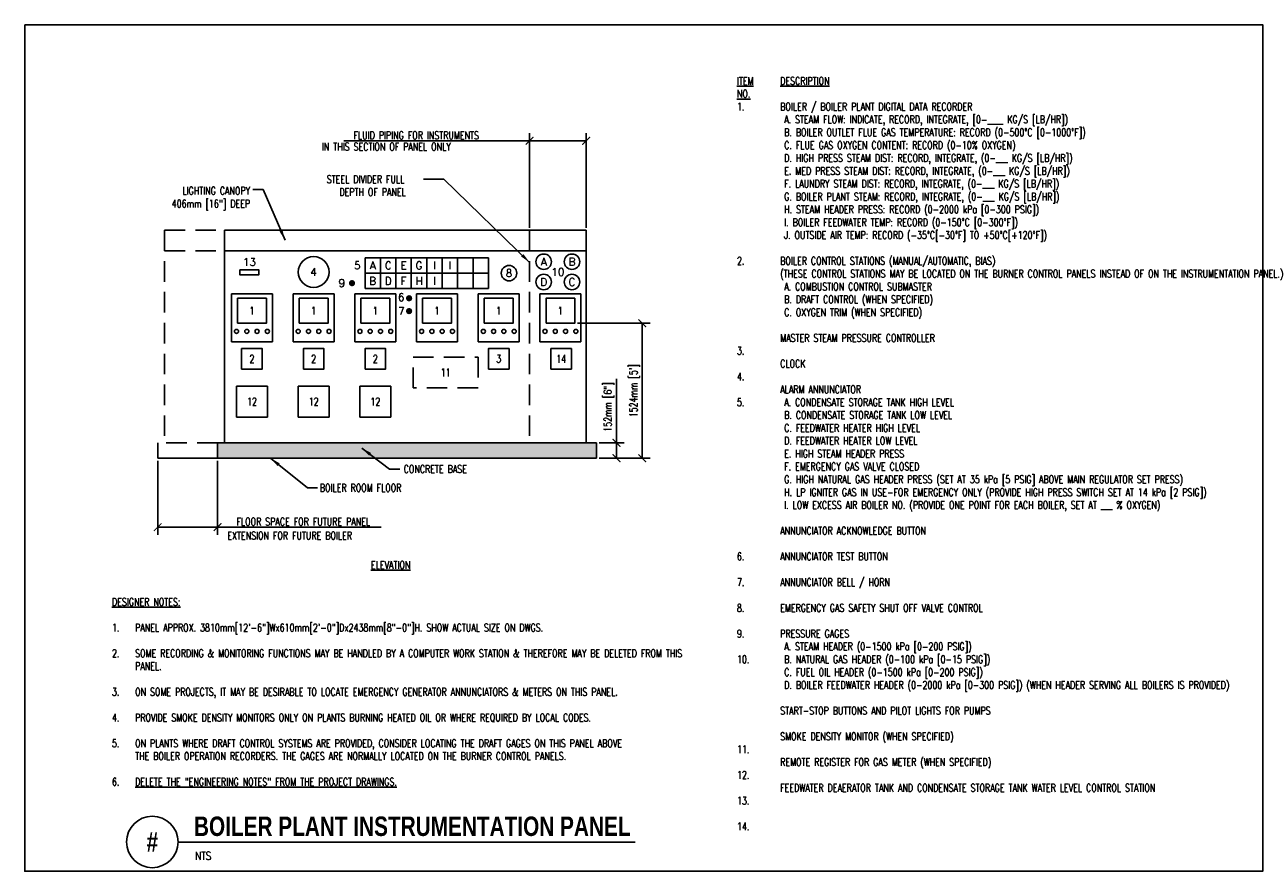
# Model space of a CAD drawing. Header units: feet. Extents: x -0.7 to 14.3, y 1.2 to 11.4.
import ezdxf
from ezdxf.enums import TextEntityAlignment as Align

# ---------------------------------------------------------------- set-up
doc = ezdxf.new("R2010")
doc.units = ezdxf.units.FT
doc.header["$MEASUREMENT"] = 0
doc.linetypes.add('HIDDEN', pattern=[0.375, 0.25, -0.125])
doc.layers.get('0').update_dxf_attribs({"linetype": 'CONTINUOUS'})
doc.layers.get('DEFPOINTS').update_dxf_attribs({"linetype": 'CONTINUOUS'})
doc.layers.add('G-ANNO-NPLT', color=7, linetype='CONTINUOUS', plot=False)
for name, color, linetype in [('M-DETL-DIMS', 2, 'CONTINUOUS'), ('M-DETL-MEDM', 4, 'CONTINUOUS'), ('M-DETL-TEXT', 2, 'CONTINUOUS')]:
    doc.layers.add(name, color=color, linetype=linetype)
doc.styles.add('BOLD', font='bold.shx', dxfattribs={"width": 0.9})
doc.styles.add('ROMANS', font='romans.shx', dxfattribs={"width": 0.75})
doc.dimstyles.new('VA-Dims', dxfattribs={"dimtxt": 0.09375, "dimasz": 0.09375, "dimexe": 0.09375, "dimexo": 0.03125, "dimgap": 0.02, "dimtad": 1, "dimdec": 5, "dimzin": 0, "dimdsep": 46, "dimlunit": 4, "dimtxsty": 'ROMANS', "dimblk": 'ARCHTICK', "dimcen": 0.09375, "dimclrd": 256, "dimclre": 256, "dimclrt": 256, "dimadec": 0, "dimazin": 0, "dimtfac": 1, "dimtdec": 5, "dimtofl": 0, "dimtmove": 0, "dimatfit": 3, "dimfxl": 1, "dimfrac": 2, "dimtolj": 1, "dimtzin": 0, "dimlwd": -1, "dimlwe": -1, "dimarcsym": 0})
doc.dimstyles.new('VA-Lead', dxfattribs={"dimtxt": 0.09375, "dimasz": 0.125, "dimexe": 0.125, "dimexo": 0.03125, "dimgap": 0.02, "dimtad": 1, "dimdec": 5, "dimzin": 0, "dimdsep": 46, "dimlunit": 4, "dimtxsty": 'ROMANS', "dimcen": 0.125, "dimclrd": 256, "dimclre": 256, "dimclrt": 256, "dimadec": 0, "dimazin": 0, "dimtfac": 1, "dimtdec": 5, "dimtofl": 0, "dimtmove": 0, "dimatfit": 3, "dimfxl": 1, "dimfrac": 2, "dimtolj": 1, "dimtzin": 0, "dimlwd": -1, "dimlwe": -1, "dimarcsym": 0})

# ---------------------------------------------------------------- blocks, each defined once
blk = doc.blocks.new('_ArchTick')
at = {"color": 0, "linetype": 'ByBlock', "const_width": 0.15}
blk.add_lwpolyline([(-0.5, -0.5), (0.5, 0.5)], dxfattribs=at)
blk = doc.blocks.new('*D3')
at = {"layer": 'DEFPOINTS', "color": 0, "linetype": 'ByBlock', "transparency": 16777216}
for p in [(5.421, 10.036), (5.421, 8.947), (6.108, 8.947)]:
    blk.add_point(p, dxfattribs=at)
at = {"layer": 'M-DETL-DIMS', "linetype": 'ByBlock', "transparency": 16777216}
for p, q in [((5.421, 8.979), (5.421, 10.13)), ((6.108, 8.979), (6.108, 10.13)), ((5.421, 10.036), (3.163, 10.036)), ((6.108, 10.036), (5.421, 10.036))]:
    blk.add_line(p, q, dxfattribs=at)
at = {"layer": 'M-DETL-DIMS', "linetype": 'ByBlock', "transparency": 16777216, "xscale": 0.09375, "yscale": 0.09375, "zscale": 0.09375, "rotation": 180}
blk.add_blockref('_ArchTick', (5.421, 10.036), dxfattribs=at)
at = {"layer": 'M-DETL-DIMS', "linetype": 'ByBlock', "transparency": 16777216, "xscale": 0.09375, "yscale": 0.09375, "zscale": 0.09375}
blk.add_blockref('_ArchTick', (6.108, 10.036), dxfattribs=at)
at = {"layer": 'M-DETL-DIMS', "linetype": 'ByBlock', "transparency": 16777216, "insert": (4.043, 10.103), "char_height": 0.09375, "attachment_point": 5, "style": 'ROMANS'}
blk.add_mtext('\\A1;FLUID PIPING FOR INSTRUMENTS', dxfattribs=at)
blk = doc.blocks.new('*D4')
at = {"layer": 'DEFPOINTS', "color": 0, "linetype": 'ByBlock', "transparency": 16777216}
for p in [(0.9, 6.177), (1.629, 6.177), (1.629, 5.338)]:
    blk.add_point(p, dxfattribs=at)
at = {"layer": 'M-DETL-DIMS', "linetype": 'ByBlock', "transparency": 16777216}
for p, q in [((0.9, 6.145), (0.9, 5.244)), ((1.629, 6.145), (1.629, 5.244)), ((0.9, 5.338), (1.629, 5.338)), ((1.629, 5.338), (3.618, 5.338))]:
    blk.add_line(p, q, dxfattribs=at)
at = {"layer": 'M-DETL-DIMS', "linetype": 'ByBlock', "transparency": 16777216, "xscale": 0.09375, "yscale": 0.09375, "zscale": 0.09375, "rotation": 180}
blk.add_blockref('_ArchTick', (0.9, 5.338), dxfattribs=at)
at = {"layer": 'M-DETL-DIMS', "linetype": 'ByBlock', "transparency": 16777216, "xscale": 0.09375, "yscale": 0.09375, "zscale": 0.09375}
blk.add_blockref('_ArchTick', (1.629, 5.338), dxfattribs=at)
at = {"layer": 'M-DETL-DIMS', "linetype": 'ByBlock', "transparency": 16777216, "insert": (2.67, 5.405), "char_height": 0.09375, "attachment_point": 5, "style": 'ROMANS'}
blk.add_mtext('\\A1;FLOOR SPACE FOR FUTURE PANEL', dxfattribs=at)
blk = doc.blocks.new('*D5')
at = {"layer": 'DEFPOINTS', "color": 0, "linetype": 'ByBlock', "transparency": 16777216}
for p in [(5.971, 7.818), (6.791, 7.818), (6.233, 6.177)]:
    blk.add_point(p, dxfattribs=at)
at = {"layer": 'M-DETL-DIMS', "linetype": 'ByBlock', "transparency": 16777216}
for p, q in [((6.002, 7.818), (6.885, 7.818)), ((6.791, 6.177), (6.791, 7.818)), ((6.265, 6.177), (6.885, 6.177))]:
    blk.add_line(p, q, dxfattribs=at)
at = {"layer": 'M-DETL-DIMS', "linetype": 'ByBlock', "transparency": 16777216, "xscale": 0.09375, "yscale": 0.09375, "zscale": 0.09375}
for p, rotation in [((6.791, 7.818), 90), ((6.791, 6.177), 270)]:
    blk.add_blockref('_ArchTick', p, dxfattribs=dict(at, rotation=rotation))
at = {"layer": 'M-DETL-DIMS', "linetype": 'ByBlock', "transparency": 16777216, "insert": (6.7, 6.997), "char_height": 0.09375, "attachment_point": 5, "rotation": 90, "style": 'ROMANS'}
blk.add_mtext("\\A1;1524mm [5']", dxfattribs=at)
blk = doc.blocks.new('*D6')
at = {"layer": 'DEFPOINTS', "color": 0, "linetype": 'ByBlock', "transparency": 16777216}
for p in [(6.233, 6.364), (6.478, 6.364), (6.233, 6.177)]:
    blk.add_point(p, dxfattribs=at)
at = {"layer": 'M-DETL-DIMS', "linetype": 'ByBlock', "transparency": 16777216}
for p, q in [((6.478, 6.364), (6.478, 7.141)), ((6.265, 6.364), (6.572, 6.364)), ((6.478, 6.177), (6.478, 6.364)), ((6.265, 6.177), (6.572, 6.177))]:
    blk.add_line(p, q, dxfattribs=at)
at = {"layer": 'M-DETL-DIMS', "linetype": 'ByBlock', "transparency": 16777216, "xscale": 0.09375, "yscale": 0.09375, "zscale": 0.09375}
for p, rotation in [((6.478, 6.364), 90), ((6.478, 6.177), 270)]:
    blk.add_blockref('_ArchTick', p, dxfattribs=dict(at, rotation=rotation))
at = {"layer": 'M-DETL-DIMS', "linetype": 'ByBlock', "transparency": 16777216, "insert": (6.387, 6.799), "char_height": 0.09375, "attachment_point": 5, "rotation": 90, "style": 'ROMANS'}
blk.add_mtext('\\A1;152mm [6"]', dxfattribs=at)

msp = doc.modelspace()

# ---------------------------------------------------------------- hatches: boundary and pattern name
at = {"layer": 'M-DETL-MEDM'}
h = msp.add_hatch(dxfattribs=at)
h.set_pattern_fill('AR-CONC', color=8, scale=0.025)
h.paths.add_polyline_path([(1.629187, 6.364098), (6.233353, 6.364098), (6.233353, 6.176598), (1.629187, 6.176598)])

# ---------------------------------------------------------------- linework, layer by layer
at = {"layer": 'G-ANNO-NPLT', "color": 6}
msp.add_lwpolyline([(-0.715716, 11.44657), (14.333055, 11.44657), (14.333055, 1.154481), (-0.715716, 1.154481)], close=True, dxfattribs=at)
at = {"layer": 'M-DETL-MEDM', "linetype": 'HIDDEN'}
for p, q in [((0.983353, 8.947431), (1.71252, 8.947431)), ((0.983353, 8.947431), (0.983353, 6.364098)), ((5.420853, 8.947431), (5.420853, 6.364098)), ((0.983353, 8.697431), (1.71252, 8.697431)), ((0.90002, 6.364098), (0.90002, 6.176598)), ((1.629187, 6.364098), (0.90002, 6.364098))]:
    msp.add_line(p, q, dxfattribs=at)
at = {"layer": 'M-DETL-MEDM', "linetype": 'Continuous'}
for p, q in [((1.71252, 8.947431), (1.71252, 6.364098)), ((1.71252, 8.947431), (6.108353, 8.947431)), ((6.108353, 8.947431), (6.108353, 6.364098)), ((1.71252, 8.697431), (6.108353, 8.697431)), ((3.420853, 8.614098), (3.420853, 8.239098)), ((3.420853, 8.614098), (4.920853, 8.614098)), ((3.608353, 8.239098), (3.608353, 8.614098)), ((3.795853, 8.239098), (3.795853, 8.614098)), ((3.983353, 8.239098), (3.983353, 8.614098)), ((4.170853, 8.239098), (4.170853, 8.614098)), ((4.358353, 8.239098), (4.358353, 8.614098)), ((4.545853, 8.239098), (4.545853, 8.614098)), ((4.733353, 8.239098), (4.733353, 8.614098)), ((4.920853, 8.614098), (4.920853, 8.239098)), ((3.420853, 8.426598), (4.920853, 8.426598)), ((1.795853, 8.176598), (2.295853, 8.176598)), ((1.795853, 8.176598), (1.795853, 7.593265)), ((2.295853, 8.176598), (2.295853, 7.593265)), ((2.545853, 8.176598), (3.045853, 8.176598)), ((2.545853, 8.176598), (2.545853, 7.593265)), ((3.045853, 8.176598), (3.045853, 7.593265)), ((3.295853, 8.176598), (3.295853, 7.593265)), ((3.295853, 8.176598), (3.795853, 8.176598)), ((3.420853, 8.239098), (4.920853, 8.239098)), ((3.795853, 8.176598), (3.795853, 7.593265)), ((4.045853, 8.176598), (4.545853, 8.176598)), ((4.045853, 8.176598), (4.045853, 7.593265)), ((4.545853, 8.176598), (4.545853, 7.593265)), ((4.795853, 8.176598), (5.295853, 8.176598)), ((4.795853, 8.176598), (4.795853, 7.593265)), ((5.295853, 8.176598), (5.295853, 7.593265)), ((5.545853, 8.176598), (6.045853, 8.176598)), ((5.545853, 8.176598), (5.545853, 7.593265)), ((6.045853, 8.176598), (6.045853, 7.593265)), ((1.795853, 7.593265), (2.295853, 7.593265)), ((2.545853, 7.593265), (3.045853, 7.593265)), ((3.295853, 7.593265), (3.795853, 7.593265)), ((4.045853, 7.593265), (4.545853, 7.593265)), ((4.795853, 7.593265), (5.295853, 7.593265)), ((5.545853, 7.593265), (6.045853, 7.593265)), ((1.629187, 6.364098), (1.629187, 6.176598)), ((1.629187, 6.364098), (6.233353, 6.364098)), ((6.233353, 6.364098), (6.233353, 6.176598)), ((0.90002, 6.176598), (6.233353, 6.176598))]:
    msp.add_line(p, q, dxfattribs=at)
for points in [[(1.90002, 8.468265), (2.129187, 8.468265), (2.129187, 8.405765), (1.90002, 8.405765)], [(1.870853, 7.818265), (2.220853, 7.818265), (2.220853, 8.120348), (1.870853, 8.120348)], [(2.620853, 7.818265), (2.970853, 7.818265), (2.970853, 8.120348), (2.620853, 8.120348)], [(3.370853, 7.818265), (3.720853, 7.818265), (3.720853, 8.120348), (3.370853, 8.120348)], [(4.120853, 7.818265), (4.470853, 7.818265), (4.470853, 8.120348), (4.120853, 8.120348)], [(4.870853, 7.818265), (5.220853, 7.818265), (5.220853, 8.120348), (4.870853, 8.120348)], [(5.620853, 7.818265), (5.970853, 7.818265), (5.970853, 8.120348), (5.620853, 8.120348)], [(1.920853, 7.259931), (2.170853, 7.259931), (2.170853, 7.509931), (1.920853, 7.509931)], [(2.670853, 7.259931), (2.920853, 7.259931), (2.920853, 7.509931), (2.670853, 7.509931)], [(3.420853, 7.259931), (3.670853, 7.259931), (3.670853, 7.509931), (3.420853, 7.509931)], [(4.920853, 7.259931), (5.170853, 7.259931), (5.170853, 7.509931), (4.920853, 7.509931)], [(5.680373, 7.259931), (5.930373, 7.259931), (5.930373, 7.509931), (5.680373, 7.509931)], [(1.858353, 6.676598), (2.233353, 6.676598), (2.233353, 7.051598), (1.858353, 7.051598)], [(2.608353, 6.676598), (2.983353, 6.676598), (2.983353, 7.051598), (2.608353, 7.051598)], [(3.358353, 6.676598), (3.733353, 6.676598), (3.733353, 7.051598), (3.358353, 7.051598)]]:
    msp.add_lwpolyline(points, close=True, dxfattribs=at)
at = {"layer": 'M-DETL-MEDM', "linetype": 'Continuous', "const_width": 0.0375}
for points in [[(3.24384, 8.30495, 1), (3.28134, 8.30495, 1)], [(3.937755, 8.121471, 1), (3.975255, 8.121471, 1)], [(3.937755, 7.964974, 1), (3.975255, 7.964974, 1)]]:
    msp.add_lwpolyline(points, format="xyb", close=True, dxfattribs=at)
at = {"layer": 'M-DETL-MEDM', "linetype": 'HIDDEN'}
msp.add_lwpolyline([(4.004187, 7.405765), (4.795853, 7.405765), (4.795853, 7.030765), (4.004187, 7.030765)], close=True, dxfattribs=at)
at = {"layer": 'M-DETL-MEDM', "linetype": 'Continuous'}
for centre, radius in [((2.795853, 8.440396), 0.1875), ((5.592728, 8.565487), 0.09375), ((5.936478, 8.565487), 0.09375), ((5.170853, 8.426598), 0.09375), ((5.592728, 8.318959), 0.09375), ((5.936478, 8.318959), 0.09375), ((1.858353, 7.718265), 0.025), ((1.983353, 7.718265), 0.025), ((2.108353, 7.718265), 0.025), ((2.233353, 7.718265), 0.025), ((2.608353, 7.718265), 0.025), ((2.733353, 7.718265), 0.025), ((2.858353, 7.718265), 0.025), ((2.983353, 7.718265), 0.025), ((3.358353, 7.718265), 0.025), ((3.483353, 7.718265), 0.025), ((3.608353, 7.718265), 0.025), ((3.733353, 7.718265), 0.025), ((4.108353, 7.718265), 0.025), ((4.233353, 7.718265), 0.025), ((4.358353, 7.718265), 0.025), ((4.483353, 7.718265), 0.025), ((4.858353, 7.718265), 0.025), ((4.983353, 7.718265), 0.025), ((5.108353, 7.718265), 0.025), ((5.233353, 7.718265), 0.025), ((5.608353, 7.718265), 0.025), ((5.733353, 7.718265), 0.025), ((5.858353, 7.718265), 0.025), ((5.983353, 7.718265), 0.025)]:
    msp.add_circle(centre, radius, dxfattribs=at)
at = {"layer": 'M-DETL-TEXT'}
msp.add_line((1.147431, 1.509592), (6.704188, 1.509592), dxfattribs=at)
msp.add_circle((0.834932, 1.510166), 0.3125, dxfattribs=at)

# ---------------------------------------------------------------- texts
at = {"layer": 'M-DETL-TEXT', "style": 'ROMANS'}
for s, p in [('13', (2.014603, 8.562015)), ('A', (5.592728, 8.565487)), ('B', (5.936478, 8.565487)), ('4', (2.795853, 8.440396)), ('5', (3.327103, 8.520348)), ('A', (3.514603, 8.520348)), ('C', (3.702103, 8.520348)), ('E', (3.889603, 8.520348)), ('G', (4.077103, 8.520348)), ('I', (4.264603, 8.520348)), ('I', (4.452103, 8.520348)), ('8', (5.170853, 8.426598)), ('10', (5.764603, 8.442223)), ('9', (3.13759, 8.30495)), ('B', (3.514603, 8.332848)), ('D', (3.702103, 8.332848)), ('F', (3.889603, 8.332848)), ('H', (4.077103, 8.332848)), ('I', (4.264603, 8.332848)), ('D', (5.592728, 8.318959)), ('C', (5.936478, 8.318959))]:
    msp.add_text(s, height=0.09375, dxfattribs=at).set_placement(p, align=Align.MIDDLE_CENTER)
for s, p in [('6', (3.820731, 8.086966)), ('7', (3.821709, 7.919637))]:
    msp.add_text(s, height=0.09375, dxfattribs=at).set_placement(p)
at = {"layer": 'M-DETL-TEXT', "width": 0.8}
for s, height, style, p in [('BOILER PLANT INSTRUMENTATION PANEL', 0.23622047, 'BOLD', (1.341097, 1.583337)), ('NTS', 0.0984252, 'ROMANS', (1.355004, 1.293527))]:
    msp.add_text(s, height=height, dxfattribs=dict(at, style=style)).set_placement(p)
at = {"layer": 'M-DETL-TEXT', "style": 'BOLD', "width": 0.8}
msp.add_text('#', height=0.23622, dxfattribs=at).set_placement((0.834932, 1.510166), align=Align.MIDDLE)
at = {"layer": 'M-DETL-TEXT', "linetype": 'ByBlock', "char_height": 0.09375, "style": 'ROMANS'}
for s, insert, width, attachment_point in [('{\\LITEM\\PNO.}\\P1.\\P\\P\\P\\P\\P\\P\\P\\P\\P\\P\\P\\P2.\\P\\P\\P\\P\\P\\P\\P3.\\P\\P4.\\P\\P5.\\P\\P\\P\\P\\P\\P\\P\\P\\P\\P\\P\\P6.\\P\\P7.\\P\\P8.\\P\\P9.\\P\\P10.\\P\\P\\P\\P\\P\\P\\P11.\\P\\P12.\\P\\P13.\\P\\P14.', (7.942337, 10.810851), 0.45078125, 1), ('{\\LDESCRIPTION}\\P{\\L\\P}BOILER / BOILER PLANT DIGITAL DATA RECORDER\\P A. STEAM FLOW: INDICATE, RECORD, INTEGRATE, [0-____ KG/S [LB/HR])\\P B. BOILER OUTLET FLUE GAS TEMPERATURE: RECORD (0-500%%DC [0-1000%%DF])\\P C. FLUE GAS OXYGEN CONTENT: RECORD (0-10% OXYGEN)\\P D. HIGH PRESS STEAM DIST: RECORD, INTEGRATE, (0-___ KG/S [LB/HR]) \\P E. MED PRESS STEAM DIST: RECORD, INTEGRATE, (0-___ KG/S [LB/HR])\\P F. LAUNDRY STEAM DIST: RECORD, INTEGRATE, (0-___ KG/S [LB/HR])\\P G. BOILER PLANT STEAM: RECORD, INTEGRATE, (0-___ KG/S [LB/HR])\\P H. STEAM HEADER PRESS: RECORD (0-2000 kPa [0-300 PSIG])\\P I. BOILER FEEDWATER TEMP: RECORD (0-150%%DC [0-300%%DF])\\P J. OUTSIDE AIR TEMP: RECORD (-35%%DC[-30%%DF] TO +50%%DC[+120%%DF])\\P\\PBOILER CONTROL STATIONS (MANUAL/AUTOMATIC, BIAS)\\P(THESE CONTROL STATIONS MAY BE LOCATED ON THE BURNER CONTROL PANELS INSTEAD OF ON THE INSTRUMENTATION PANEL.)\\P A. COMBUSTION CONTROL SUBMASTER\\P B. DRAFT CONTROL (WHEN SPECIFIED)\\P C. OXYGEN TRIM (WHEN SPECIFIED)\\P\\PMASTER STEAM PRESSURE CONTROLLER\\P\\PCLOCK\\P\\PALARM ANNUNCIATOR\\P A. CONDENSATE STORAGE TANK HIGH LEVEL\\P B. CONDENSATE STORAGE TANK LOW LEVEL\\P C. FEEDWATER HEATER HIGH LEVEL\\P D. FEEDWATER HEATER LOW LEVEL\\P E. HIGH STEAM HEADER PRESS\\P F. EMERGENCY GAS VALVE CLOSED\\P G. HIGH NATURAL GAS HEADER PRESS (SET AT 35 kPa [5 PSIG] ABOVE MAIN REGULATOR SET PRESS)\\P H. LP IGNITER GAS IN USE-FOR EMERGENCY ONLY (PROVIDE HIGH PRESS SWITCH SET AT 14 kPa [2 PSIG])\\P I. LOW EXCESS AIR BOILER NO. (PROVIDE ONE POINT FOR EACH BOILER, SET AT ___ % OXYGEN)\\P\\PANNUNCIATOR ACKNOWLEDGE BUTTON\\P\\PANNUNCIATOR TEST BUTTON\\P\\PANNUNCIATOR BELL / HORN\\P\\PEMERGENCY GAS SAFETY SHUT OFF VALVE CONTROL\\P\\PPRESSURE GAGES\\P A. STEAM HEADER (0-1500 kPa [0-200 PSIG])\\P B. NATURAL GAS HEADER (0-100 kPa [0-15 PSIG])\\P C. FUEL OIL HEADER (0-1500 kPa [0-200 PSIG])\\P D. BOILER FEEDWATER HEADER (0-2000 kPa [0-300 PSIG]) (WHEN HEADER SERVING ALL BOILERS IS PROVIDED)\\P\\PSTART-STOP BUTTONS AND PILOT LIGHTS FOR PUMPS\\P\\PSMOKE DENSITY MONITOR (WHEN SPECIFIED)\\P\\PREMOTE REGISTER FOR GAS METER (WHEN SPECIFIED)\\P\\PFEEDWATER DEAERATOR TANK AND CONDENSATE STORAGE TANK WATER LEVEL CONTROL STATION', (8.467362, 10.810851), 5.88886696, 1), ('IN THIS SECTION OF PANEL ONLY', (2.895951, 10.010248), 2.51151422, 1), ('\\pi0.074196;STEEL DIVIDER FULL \\P\\pi0.22821;DEPTH OF PANEL', (2.880784, 9.615677), 1.1422761, 1), ('LIGHTING CANOPY\\P406mm [16"] DEEP', (2.023038, 9.33389), 1.22083445, 6), ('CONCRETE BASE', (3.890598, 6.091095), 1.13839286, 1), ('BOILER ROOM FLOOR', (2.871292, 5.862998), 1.48214286, 1), ('EXTENSION FOR FUTURE BOILER', (1.746871, 5.283039), 3.85559644, 1), ('{\\LELEVATION}', (3.732393, 4.926347), 0.70982143, 2)]:
    msp.add_mtext(s, dxfattribs=dict(at, insert=insert, width=width, attachment_point=attachment_point))
at = {"layer": 'M-DETL-TEXT', "char_height": 0.09375, "attachment_point": 5, "style": 'ROMANS'}
for s, insert, width in [('1', (2.045853, 7.969306), 0.35), ('1', (2.795853, 7.969306), 0.35), ('1', (3.545853, 7.969306), 0.35), ('1', (4.295853, 7.969306), 0.35), ('1', (5.045853, 7.969306), 0.35), ('1', (5.795853, 7.969306), 0.35), ('2', (2.045853, 7.384931), 0.25), ('2', (2.795853, 7.384931), 0.25), ('2', (3.545853, 7.384931), 0.25), ('3', (5.045853, 7.384931), 0.25), ('14', (5.805373, 7.384931), 0.25), ('11', (4.40002, 7.218265), 0.79166667), ('12', (2.045853, 6.864098), 0.375), ('12', (2.795853, 6.864098), 0.375), ('12', (3.545853, 6.864098), 0.375)]:
    msp.add_mtext(s, dxfattribs=dict(at, insert=insert, width=width))
at = {"layer": 'M-DETL-TEXT', "color": 1, "linetype": 'ByBlock', "insert": (0.344308, 4.476386), "char_height": 0.09375, "width": 6.87373348, "attachment_point": 1, "style": 'ROMANS'}
msp.add_mtext('{\\LDESIGNER NOTES:\\P}\\P\\pi-0.28125,l0.28125,t0.28125;1.^IPANEL APPROX. 3810mm[12\'-6"]Wx610mm[2\'-0"]Dx2438mm[8"-0"]H. SHOW ACTUAL SIZE ON DWGS.\\P\\pi0,l0,tz;\\P\\pi-0.28125,l0.28125,t0.28125;2.^ISOME RECORDING & MONITORING FUNCTIONS MAY BE HANDLED BY A COMPUTER WORK STATION & THEREFORE MAY BE DELETED FROM THIS PANEL.\\P\\pi0,l0,tz;\\P\\pi-0.28125,l0.28125,t0.28125;3.^ION SOME PROJECTS, IT MAY BE DESIRABLE TO LOCATE EMERGENCY GENERATOR ANNUNCIATORS & METERS ON THIS PANEL.\\P\\pi0,l0,tz;\\P\\pi-0.28125,l0.28125,t0.28125;4.^IPROVIDE SMOKE DENSITY MONITORS ONLY ON PLANTS BURNING HEATED OIL OR WHERE REQUIRED BY LOCAL CODES.\\P\\pi0,l0,tz;\\P\\pi-0.28125,l0.28125,t0.28125;5.^ION PLANTS WHERE DRAFT CONTROL SYSTEMS ARE PROVIDED, CONSIDER LOCATING THE DRAFT GAGES ON THIS PANEL ABOVE THE BOILER OPERATION RECORDERS. THE GAGES ARE NORMALLY LOCATED ON THE BURNER CONTROL PANELS.\\P\\pi0,l0,tz;\\P\\pi-0.28125,l0.28125,t0.28125;6.^I{\\LDELETE THE "ENGINEERING NOTES" FROM THE PROJECT DRAWINGS.}', dxfattribs=at)

# ---------------------------------------------------------------- dimensions: what is measured, and where the dimension line sits
at = {"layer": 'M-DETL-DIMS', "linetype": 'ByBlock'}
dim = msp.add_linear_dim(base=(5.420853, 10.035756), p1=(6.108353, 8.947431), p2=(5.420853, 8.947431), text='FLUID PIPING FOR INSTRUMENTS', dimstyle='VA-Dims', override={"dimpost": '\\X'}, dxfattribs=at)
dim.commit()
dim.dimension.update_dxf_attribs({"geometry": '*D3', "text_midpoint": (4.043291, 10.035756), "dimtype": 160})
at = {"layer": 'M-DETL-DIMS', "color": 1, "linetype": 'ByBlock'}
for base, p2, text, picture, middle in [((6.791459, 7.818265), (5.970853, 7.818265), "1524mm [5']", '*D5', (6.70003, 6.997431)), ((6.478269, 6.364098), (6.233353, 6.364098), '152mm [6"]', '*D6', (6.38684, 6.799277))]:
    dim = msp.add_linear_dim(base=base, p1=(6.233353, 6.176598), p2=p2, angle=90, text=text, dimstyle='VA-Dims', override={"dimpost": '\\X'}, dxfattribs=at)
    dim.commit()
    dim.dimension.update_dxf_attribs({"geometry": picture, "text_midpoint": middle})
at = {"layer": 'M-DETL-DIMS', "linetype": 'ByBlock'}
dim = msp.add_linear_dim(base=(1.629187, 5.337797), p1=(0.90002, 6.176598), p2=(1.629187, 6.176598), text='FLOOR SPACE FOR FUTURE PANEL', dimstyle='VA-Dims', override={"dimpost": '\\X'}, dxfattribs=at)
dim.commit()
dim.dimension.update_dxf_attribs({"geometry": '*D4', "text_midpoint": (2.670392, 5.404672)})

# ---------------------------------------------------------------- leaders
at = {"layer": 'M-DETL-TEXT'}
for points in [[(5.420853, 8.557212), (4.380295, 9.570498), (4.130295, 9.570498)], [(2.448506, 8.828161), (2.183341, 9.442294), (2.058341, 9.442294)], [(2.272674, 6.176598), (2.719851, 5.815895), (2.844851, 5.815895)], [(3.382208, 6.298786), (3.719851, 6.043992), (3.844851, 6.043992)]]:
    msp.add_leader(points, dimstyle='VA-Lead', override={"dimgap": 0.02, "dimtad": 0}, dxfattribs=at)

doc.saveas('drawing.dxf')
